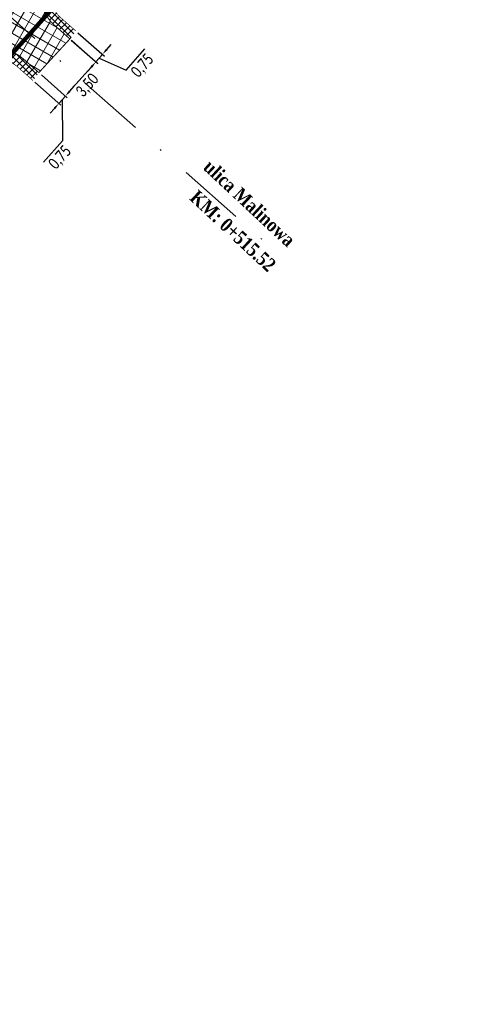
# Model space of a CAD drawing. Header units: metres. Extents: x 7443078 to 7443619, y 5636807 to 5637202.
# Tile 12 of 21: x 7443546 to 7443581, y 5636847 to 5636922. Entities that reach past the tile are written whole.
import ezdxf

# ---------------------------------------------------------------- set-up
doc = ezdxf.new("R2010")
doc.units = ezdxf.units.M
for name, pattern in [('CENTER2', [1.125, 0.75, -0.125, 0.125, -0.125]), ('DASHED2', [0.375, 0.25, -0.125]), ('Os drogi', [25.4, 12.7, -6.35, 0, -6.35])]:
    doc.linetypes.add(name, pattern=pattern)
doc.layers.get('Defpoints').update_dxf_attribs({"true_color": 0x999999})
for name, color, linetype in [('_kan_deszcz', 32, 'Continuous'), ('K_krawędź pobocza', 7, 'Continuous'), ('K_pobocze', 32, 'Continuous'), ('K_Przepust', 162, 'Continuous'), ('K_wymiar', 7, 'Continuous')]:
    doc.layers.add(name, color=color, linetype=linetype)
doc.layers.add('H_jezdnia', color=7, linetype='Continuous', true_color=0xd4d4d4)
doc.layers.add('K_usuń', color=1, linetype='Continuous', lineweight=70)
doc.styles.add('romans1', font='timesbd.ttf', dxfattribs={"width": 0.85})
doc.styles.add('sytuacja 500 opisy', font='calibri.ttf', dxfattribs={"width": 0.75, "height": 0.9})
doc.dimstyles.new('wymiarowanie sytuacja 500', dxfattribs={"dimtxt": 0.9, "dimasz": 0.5, "dimexe": 0.2, "dimexo": 0.2, "dimgap": 0.2, "dimtad": 4, "dimlfac": -1, "dimzin": 1, "dimtxsty": 'sytuacja 500 opisy', "dimcen": 0.5, "dimadec": 4, "dimazin": 1, "dimtfac": 1, "dimtmove": 1, "dimatfit": 3, "dimfxl": 0.2, "dimlwd": -1, "dimlwe": -1, "dimarcsym": 0})

# ---------------------------------------------------------------- blocks, each defined once
blk = doc.blocks.new('*D969')
at = {"layer": 'Defpoints', "color": 0, "lineweight": 13, "transparency": 16777216}
for p in [(7443547.071, 5636918.006), (7443546.574, 5636917.445), (7443549.055, 5636916.253)]:
    blk.add_point(p, dxfattribs=at)
at = {"layer": 'K_wymiar', "color": 0, "transparency": 16777216}
for p, q in [((7443547.221, 5636917.874), (7443549.205, 5636916.12)), ((7443546.724, 5636917.312), (7443548.708, 5636915.558)), ((7443549.386, 5636916.627), (7443549.717, 5636917.002)), ((7443548.558, 5636915.691), (7443549.055, 5636916.253)), ((7443548.558, 5636915.691), (7443549.055, 5636916.253)), ((7443548.227, 5636915.316), (7443547.896, 5636914.942)), ((7443548.807, 5636915.972), (7443548.841, 5636912.848)), ((7443548.841, 5636912.848), (7443547.396, 5636911.213))]:
    blk.add_line(p, q, dxfattribs=at)
at = {"layer": 'K_wymiar', "color": 0, "lineweight": 13, "transparency": 16777216}
for points in [[(7443549.324, 5636916.683), (7443549.449, 5636916.572), (7443549.055, 5636916.253)], [(7443548.165, 5636915.371), (7443548.29, 5636915.261), (7443548.558, 5636915.691)]]:
    blk.add_solid(points, dxfattribs=at)
at = {"layer": 'K_wymiar', "color": 0, "lineweight": 13, "transparency": 16777216, "insert": (7443548.684, 5636911.531), "char_height": 0.9, "attachment_point": 5, "rotation": 48.52785, "style": 'sytuacja 500 opisy'}
blk.add_mtext('0,75', dxfattribs=at)
blk = doc.blocks.new('*D970')
at = {"layer": 'Defpoints', "color": 0, "lineweight": 13, "transparency": 16777216}
for p in [(7443549.403, 5636920.617), (7443551.378, 5636918.853), (7443547.071, 5636918.006)]:
    blk.add_point(p, dxfattribs=at)
at = {"layer": 'K_wymiar', "color": 0, "transparency": 16777216}
for p, q in [((7443549.552, 5636920.484), (7443551.527, 5636918.72)), ((7443549.379, 5636916.616), (7443551.044, 5636918.48)), ((7443547.22, 5636917.873), (7443549.195, 5636916.109))]:
    blk.add_line(p, q, dxfattribs=at)
at = {"layer": 'K_wymiar', "color": 0, "lineweight": 13, "transparency": 16777216}
for points in [[(7443550.982, 5636918.536), (7443551.107, 5636918.425), (7443551.378, 5636918.853)], [(7443549.317, 5636916.671), (7443549.441, 5636916.56), (7443549.046, 5636916.243)]]:
    blk.add_solid(points, dxfattribs=at)
at = {"layer": 'K_wymiar', "color": 0, "lineweight": 13, "transparency": 16777216, "insert": (7443550.775, 5636917.045), "char_height": 0.9, "attachment_point": 5, "rotation": 48.23036, "style": 'sytuacja 500 opisy'}
blk.add_mtext('3,50', dxfattribs=at)
blk = doc.blocks.new('*D971')
at = {"layer": 'Defpoints', "color": 0, "lineweight": 13, "transparency": 16777216}
for p in [(7443549.362, 5636920.653), (7443549.855, 5636921.218), (7443551.89, 5636919.439)]:
    blk.add_point(p, dxfattribs=at)
at = {"layer": 'K_wymiar', "color": 0, "transparency": 16777216}
for p, q in [((7443550.006, 5636921.086), (7443552.04, 5636919.307)), ((7443549.512, 5636920.521), (7443551.547, 5636918.743)), ((7443552.219, 5636919.815), (7443552.548, 5636920.192)), ((7443553.7, 5636918.22), (7443555.137, 5636919.863)), ((7443551.396, 5636918.874), (7443551.89, 5636919.439)), ((7443551.396, 5636918.874), (7443551.89, 5636919.439)), ((7443551.643, 5636919.156), (7443553.7, 5636918.22)), ((7443551.067, 5636918.498), (7443550.738, 5636918.121))]:
    blk.add_line(p, q, dxfattribs=at)
at = {"layer": 'K_wymiar', "color": 0, "lineweight": 13, "transparency": 16777216}
for points in [[(7443552.156, 5636919.87), (7443552.282, 5636919.76), (7443551.89, 5636919.439)], [(7443551.004, 5636918.553), (7443551.13, 5636918.443), (7443551.396, 5636918.874)]]:
    blk.add_solid(points, dxfattribs=at)
at = {"layer": 'K_wymiar', "color": 0, "lineweight": 13, "transparency": 16777216, "insert": (7443554.986, 5636918.545), "char_height": 0.9, "attachment_point": 5, "rotation": 48.83161, "style": 'sytuacja 500 opisy'}
blk.add_mtext('0,75', dxfattribs=at)

msp = doc.modelspace()

# ---------------------------------------------------------------- hatches: boundary and pattern name
at = {"layer": 'H_jezdnia', "linetype": 'Continuous', "lineweight": 9, "true_color": 0xababab}
h = msp.add_hatch(dxfattribs=at)
h.set_pattern_fill('ANSI37', color=253, scale=0.22, angle=15)
h.set_pattern_definition([(60, (0.4816, -0.4365), (-0.604918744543, 0.34925), []), (150, (0.4816, -0.4365), (-0.34925, -0.604918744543), [])])
edge = h.paths.add_edge_path()
edge.add_arc((7443543.871, 5636916.831), 3, 48.52785, 138.2434, ccw=False)
edge.add_line((7443545.858, 5636919.079), (7443547.029, 5636918.044))
edge.add_line((7443547.029, 5636918.044), (7443549.403, 5636920.617))
edge.add_line((7443549.403, 5636920.617), (7443548.211, 5636921.67))
edge.add_arc((7443550.198, 5636923.918), 3, 138.2434, 228.52785, ccw=False)
edge.add_line((7443547.96, 5636925.916), (7443565.376, 5636945.424))
edge.add_arc((7443567.614, 5636943.426), 3, 48.85968, 138.2434, ccw=False)
edge.add_line((7443569.588, 5636945.685), (7443573.053, 5636942.658))
edge.add_line((7443573.053, 5636942.658), (7443575.378, 5636945.275))
edge.add_line((7443575.378, 5636945.275), (7443571.967, 5636948.254))
edge.add_arc((7443573.941, 5636950.513), 3, 138.2434, 228.85968, ccw=False)
edge.add_line((7443571.703, 5636952.511), (7443579.252, 5636960.968))
edge.add_arc((7443390.892, 5637129.124), 252.5, 318.2434, 318.68584)
edge.add_line((7443580.545, 5636962.427), (7443576.269, 5636965.138))
edge.add_arc((7443390.892, 5637129.124), 247.5, 318.2434, 318.50362, ccw=False)
edge.add_line((7443575.523, 5636964.298), (7443544.186, 5636929.196))
edge.add_arc((7443541.948, 5636931.193), 3, 228.58634, 318.2434, ccw=False)
edge.add_line((7443539.963, 5636928.944), (7443537.106, 5636931.464))
edge.add_line((7443537.106, 5636931.464), (7443534.768, 5636928.859))
edge.add_line((7443534.768, 5636928.859), (7443537.605, 5636926.356))
edge.add_arc((7443535.621, 5636924.106), 3, -41.7566, 48.58634, ccw=False)
edge.add_line((7443537.859, 5636922.109), (7443511.176, 5636892.219))
edge.add_line((7443511.176, 5636892.219), (7443514.809, 5636888.782))
edge.add_line((7443514.809, 5636888.782), (7443541.633, 5636918.829))
h.paths.add_polyline_path([(7443473.545, 5636850.068), (7443477.422, 5636846.902), (7443514.809, 5636888.782), (7443511.176, 5636892.219)])
at = {"layer": 'K_usuń', "linetype": 'ByBlock', "lineweight": 13}
h = msp.add_hatch(dxfattribs=at)
h.set_pattern_fill('ANSI37', color=34, scale=0.11, angle=0.1)
h.set_pattern_definition([(45.1, (0.4816, -0.43653), (-0.247387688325, 0.24652564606), []), (135.1, (0.4816, -0.43653), (-0.24652564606, -0.247387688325), [])])
edge = h.paths.add_edge_path()
edge.add_line((7443556.001, 5636933.796), (7443554.942, 5636933.737))
edge.add_line((7443554.942, 5636933.737), (7443547.96, 5636925.916))
edge.add_arc((7443550.198, 5636923.918), 3, 138.2434, 228.52785)
edge.add_line((7443548.211, 5636921.67), (7443549.403, 5636920.617))
edge.add_line((7443549.403, 5636920.617), (7443549.864, 5636921.221))
edge.add_line((7443549.864, 5636921.221), (7443548.708, 5636922.232))
edge.add_arc((7443550.198, 5636923.918), 2.25, 138.2434, 228.52785, ccw=False)
edge.add_line((7443548.52, 5636925.416), (7443556.001, 5636933.796))
edge = h.paths.add_edge_path()
edge.add_line((7443541.633, 5636918.829), (7443539.165, 5636916.064))
edge.add_line((7443539.165, 5636916.064), (7443539.794, 5636915.642))
edge.add_line((7443539.794, 5636915.642), (7443542.193, 5636918.329))
edge.add_arc((7443543.871, 5636916.831), 2.25, 48.52785, 138.2434, ccw=False)
edge.add_line((7443545.361, 5636918.517), (7443546.574, 5636917.445))
edge.add_line((7443546.574, 5636917.445), (7443547.029, 5636918.044))
edge.add_line((7443547.029, 5636918.044), (7443545.858, 5636919.079))
edge.add_arc((7443543.871, 5636916.831), 3, 48.52785, 138.2434)
edge = h.paths.add_edge_path()
edge.add_line((7443537.605, 5636926.356), (7443534.768, 5636928.859))
edge.add_line((7443534.768, 5636928.859), (7443534.272, 5636928.297))
edge.add_line((7443534.272, 5636928.297), (7443537.109, 5636925.794))
edge.add_arc((7443535.621, 5636924.106), 2.25, -41.7566, 48.58634, ccw=False)
edge.add_line((7443537.299, 5636922.608), (7443534.349, 5636919.303))
edge.add_line((7443534.349, 5636919.303), (7443534.977, 5636918.88))
edge.add_line((7443534.977, 5636918.88), (7443537.859, 5636922.109))
edge.add_arc((7443535.621, 5636924.106), 3, 318.2434, 408.58634)
h.paths.add_polyline_path([(7443539.794, 5636915.642), (7443539.165, 5636916.064), (7443528.02, 5636903.58), (7443528.085, 5636902.527)])
h.paths.add_polyline_path([(7443519.295, 5636901.314), (7443519.236, 5636902.374), (7443510.631, 5636892.735), (7443511.176, 5636892.219)])
h.paths.add_polyline_path([(7443524.08, 5636898.04), (7443523.026, 5636897.985), (7443514.809, 5636888.782), (7443515.354, 5636888.266)])
h.paths.add_polyline_path([(7443515.354, 5636888.266), (7443514.809, 5636888.782), (7443507.172, 5636880.227), (7443507.233, 5636879.17)])
h.paths.add_polyline_path([(7443523.583, 5636907.244), (7443524.601, 5636907.258), (7443534.977, 5636918.88), (7443534.349, 5636919.303)])

# ---------------------------------------------------------------- linework, layer by layer
at = {"layer": '_kan_deszcz', "color": 7, "linetype": 'Os drogi', "lineweight": 9, "ltscale": 0.4, "flags": 128}
msp.add_lwpolyline([(7443542.914, 5636924.017), (7443565.392, 5636904.149)], dxfattribs=at)
at = {"layer": 'K_krawędź pobocza', "color": 76, "linetype": 'CENTER2', "ltscale": 3, "const_width": 0.08, "flags": 128}
for points in [[(7443554.942, 5636933.737), (7443547.96, 5636925.916, 0.415668), (7443548.211, 5636921.67), (7443549.403, 5636920.617)], [(7443547.029, 5636918.044), (7443545.858, 5636919.079, 0.41276), (7443541.633, 5636918.829), (7443528.02, 5636903.58)]]:
    msp.add_lwpolyline(points, format="xyb", dxfattribs=at)
msp.add_lwpolyline([(7443547.029, 5636918.044), (7443549.403, 5636920.617)], dxfattribs=at)
at = {"layer": 'K_pobocze', "linetype": 'ByBlock', "ltscale": 4, "const_width": 0.05}
for points in [[(7443556.001, 5636933.796), (7443548.52, 5636925.416, 0.415668), (7443548.708, 5636922.232), (7443549.864, 5636921.221)], [(7443546.574, 5636917.445), (7443545.361, 5636918.517, 0.41276), (7443542.193, 5636918.329), (7443528.085, 5636902.527)]]:
    msp.add_lwpolyline(points, format="xyb", dxfattribs=at)
at = {"layer": 'K_Przepust', "linetype": 'DASHED2', "lineweight": 5, "ltscale": 3, "const_width": 0.33, "flags": 128}
msp.add_lwpolyline([(7443543.172, 5636917.455), (7443549.499, 5636924.542)], dxfattribs=at)

# ---------------------------------------------------------------- texts
at = {"layer": 'K_wymiar', "lineweight": 13, "char_height": 1.05, "attachment_point": 5, "rotation": 317.03695, "style": 'romans1'}
for s, insert in [('\\A1;ulica Malinowa', (7443563.126, 5636908.066)), ('\\A1;\\pi-3.15,l4.2,t4.2;KM:^I0+515.52', (7443561.477, 5636906.307))]:
    msp.add_mtext(s, dxfattribs=dict(at, insert=insert))

# ---------------------------------------------------------------- dimensions: what is measured, and where the dimension line sits
at = {"layer": 'K_wymiar', "lineweight": 13}
for p1, p2, distance, picture, middle in [((7443547.071, 5636918.006), (7443549.403, 5636920.617), -2.648, '*D970', (7443550.775, 5636917.045)), ((7443549.362, 5636920.653), (7443549.855, 5636921.218), -2.702, '*D971', (7443554.4, 5636917.874))]:
    dim = msp.add_aligned_dim(p1=p1, p2=p2, distance=distance, dimstyle='wymiarowanie sytuacja 500', dxfattribs=at)
    dim.commit()
    dim.dimension.update_dxf_attribs({"geometry": picture, "text_midpoint": middle})
dim = msp.add_linear_dim(base=(7443549.055, 5636916.253), p1=(7443546.574, 5636917.445), p2=(7443547.071, 5636918.006), angle=48.52785, dimstyle='wymiarowanie sytuacja 500', dxfattribs=at)
dim.commit()
dim.dimension.update_dxf_attribs({"geometry": '*D969', "text_midpoint": (7443548.709, 5636912.699), "dimtype": 161})

doc.saveas('drawing.dxf')
